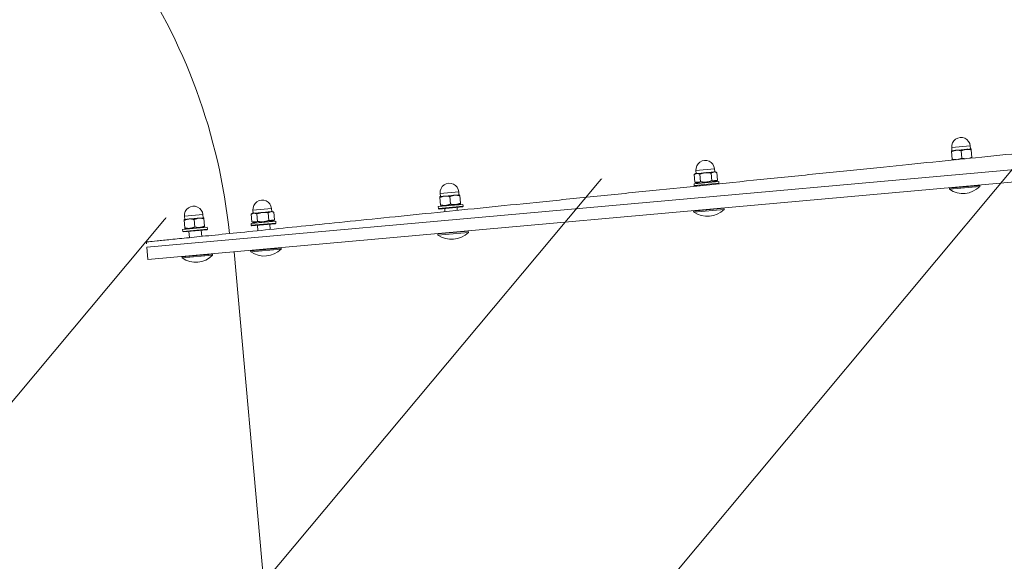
# Model space of a CAD drawing. Header units: feet. Extents: x 7493042 to 7493387, y 5986509 to 5986725.
# Tile 34 of 73: x 7493221.08 to 7493221.876, y 5986660.312 to 5986660.75. Entities that reach past the tile are written whole.
import ezdxf

# ---------------------------------------------------------------- set-up
doc = ezdxf.new("R2010")
doc.units = ezdxf.units.FT
doc.header["$MEASUREMENT"] = 0
for name, color, linetype, lineweight in [('_k_kreskowanie', 250, 'CONTINUOUS', 5), ('_k_urzadzenia', 250, 'CONTINUOUS', 13), ('_k_widok', 7, 'CONTINUOUS', 18), ('_k_wymiar', 7, 'CONTINUOUS', 13), ('_k_ściany', 7, 'CONTINUOUS', 35)]:
    doc.layers.add(name, color=color, linetype=linetype, lineweight=lineweight)
doc.layers.add('_k_niewidoczna', color=72, linetype='CONTINUOUS', lineweight=9, plot=False)
doc.styles.add('GENERATED_STYLE_1', font='MS Gothic.ttf')

# ---------------------------------------------------------------- blocks, each defined once
blk = doc.blocks.new('3009EPZ')
at = {"layer": '_k_niewidoczna', "color": 1, "lineweight": 20, "insert": (-3.165554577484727, -0.2128368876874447), "char_height": 0.24, "width": 11.63444291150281, "attachment_point": 1, "line_spacing_factor": 1.55, "style": 'GENERATED_STYLE_1', "bg_fill": 2}
blk.add_mtext('\\A1;{\\f@MS Gothic|b0|i0|c238|p49;\\C256;\\P\\pi-0.24,l0.24,t0.24,1.2;^I^I3009EPZ\\P\\pi-0.96,l0.96,t0.96,1.2;^I}', dxfattribs=at)
blk = doc.blocks.new('42221')
at = {"layer": '_k_urzadzenia', "lineweight": 13}
for p, q in [((-3.832248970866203, 0.7282663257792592), (-3.832248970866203, 1.638266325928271)), ((-3.822248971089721, 1.638266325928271), (-3.822248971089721, 0.7282663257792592)), ((-3.822248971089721, 0.7282663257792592), (-3.822248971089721, 1.638266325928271)), ((-3.833460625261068, 1.378441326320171), (-3.833460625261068, 1.403091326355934)), ((-3.833460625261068, 1.403091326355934), (-3.832558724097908, 1.403091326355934)), ((-3.832558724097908, 1.378441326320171), (-3.832558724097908, 1.403091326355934)), ((-3.832558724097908, 1.39759645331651), (-3.832248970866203, 1.39759645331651)), ((-3.809440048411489, 1.39876632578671), (-3.803273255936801, 1.39876632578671)), ((-3.80255872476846, 1.394766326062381), (-3.80255872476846, 1.39876632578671)), ((-3.80255872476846, 1.398266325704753), (-3.800058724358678, 1.398266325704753)), ((-3.80255872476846, 1.386766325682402), (-3.80255872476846, 1.394766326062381)), ((-3.800058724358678, 1.38326632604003), (-3.800058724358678, 1.398266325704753)), ((-3.832558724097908, 1.388936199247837), (-3.832248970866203, 1.388936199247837)), ((-3.809440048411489, 1.390766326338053), (-3.803273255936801, 1.390766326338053)), ((-3.80255872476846, 1.382766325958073), (-3.80255872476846, 1.386766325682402)), ((-3.833460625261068, 1.378441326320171), (-3.832558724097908, 1.378441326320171)), ((-3.832558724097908, 1.383936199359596), (-3.832248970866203, 1.383936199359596)), ((-3.810164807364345, 1.382784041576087), (-3.81015457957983, 1.382766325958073)), ((-3.809440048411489, 1.382766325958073), (-3.803273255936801, 1.382766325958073)), ((-3.80255872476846, 1.38326632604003), (-3.800058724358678, 1.38326632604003)), ((-3.833460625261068, 1.170941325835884), (-3.833460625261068, 1.195591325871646)), ((-3.833460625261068, 1.195591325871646), (-3.832558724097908, 1.195591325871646)), ((-3.832558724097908, 1.170941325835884), (-3.832558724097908, 1.195591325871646)), ((-3.832558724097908, 1.188266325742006), (-3.832248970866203, 1.188266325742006)), ((-3.812443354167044, 1.192881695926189), (-3.812058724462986, 1.19326632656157)), ((-3.812058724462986, 1.19326632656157), (-3.812058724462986, 1.173266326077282)), ((-3.812058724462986, 1.19326632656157), (-3.810558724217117, 1.19326632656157)), ((-3.810558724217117, 1.19326632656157), (-3.810558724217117, 1.173266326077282)), ((-3.810558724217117, 1.190566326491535), (-3.809440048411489, 1.192503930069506)), ((-3.809440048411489, 1.192503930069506), (-3.803273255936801, 1.192503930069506)), ((-3.809440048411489, 1.187885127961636), (-3.803273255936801, 1.187885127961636)), ((-3.80255872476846, 1.191266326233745), (-3.803273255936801, 1.192503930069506)), ((-3.80255872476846, 1.190194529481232), (-3.80255872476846, 1.191266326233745)), ((-3.80255872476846, 1.190766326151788), (-3.800058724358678, 1.190766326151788)), ((-3.80255872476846, 1.183266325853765), (-3.80255872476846, 1.190194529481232)), ((-3.800058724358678, 1.175766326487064), (-3.800058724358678, 1.190766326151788)), ((-3.832558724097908, 1.178266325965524), (-3.832248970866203, 1.178266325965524)), ((-3.812618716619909, 1.178266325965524), (-3.812558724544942, 1.178266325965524)), ((-3.812558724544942, 1.173766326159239), (-3.812558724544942, 1.183266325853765)), ((-3.809440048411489, 1.178647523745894), (-3.803273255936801, 1.178647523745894)), ((-3.80255872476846, 1.17633812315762), (-3.80255872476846, 1.183266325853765)), ((-3.833460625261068, 1.170941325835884), (-3.832558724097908, 1.170941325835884)), ((-3.812558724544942, 1.173766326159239), (-3.812058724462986, 1.173266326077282)), ((-3.812058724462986, 1.173266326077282), (-3.810558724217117, 1.173266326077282)), ((-3.810558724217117, 1.175966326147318), (-3.809440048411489, 1.174028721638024)), ((-3.809440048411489, 1.174028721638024), (-3.803273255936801, 1.174028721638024)), ((-3.80255872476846, 1.175266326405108), (-3.803273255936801, 1.174028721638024)), ((-3.80255872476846, 1.175266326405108), (-3.80255872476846, 1.17633812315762)), ((-3.80255872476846, 1.175766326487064), (-3.800058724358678, 1.175766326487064)), ((-3.833460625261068, 0.9634413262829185), (-3.833460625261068, 0.9880913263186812)), ((-3.833460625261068, 0.9880913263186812), (-3.832558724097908, 0.9880913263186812)), ((-3.832558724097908, 0.9634413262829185), (-3.832558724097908, 0.9880913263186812)), ((-3.832558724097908, 0.9825964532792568), (-3.832248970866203, 0.9825964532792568)), ((-3.814988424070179, 0.9807663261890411), (-3.812558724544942, 0.9807663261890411)), ((-3.812558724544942, 0.985266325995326), (-3.812058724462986, 0.9857663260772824)), ((-3.812558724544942, 0.9662663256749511), (-3.812558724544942, 0.985266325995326)), ((-3.812058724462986, 0.9857663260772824), (-3.812058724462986, 0.9657663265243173)), ((-3.812058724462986, 0.9857663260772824), (-3.810558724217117, 0.9857663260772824)), ((-3.810558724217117, 0.9857663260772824), (-3.810558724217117, 0.9657663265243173)), ((-3.810558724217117, 0.983066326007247), (-3.81015457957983, 0.9837663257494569)), ((-3.809440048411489, 0.9837663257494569), (-3.803273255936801, 0.9837663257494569)), ((-3.80255872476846, 0.9797663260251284), (-3.80255872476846, 0.9837663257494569)), ((-3.80255872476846, 0.9832663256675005), (-3.800058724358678, 0.9832663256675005)), ((-3.80255872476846, 0.9717663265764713), (-3.80255872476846, 0.9797663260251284)), ((-3.800058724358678, 0.9682663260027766), (-3.800058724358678, 0.9832663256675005)), ((-3.832558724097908, 0.9775964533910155), (-3.832248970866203, 0.9775964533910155)), ((-3.815108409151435, 0.9707663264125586), (-3.812558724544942, 0.9707663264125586)), ((-3.809440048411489, 0.9757663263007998), (-3.803273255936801, 0.9757663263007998)), ((-3.80255872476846, 0.9677663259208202), (-3.80255872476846, 0.9717663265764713)), ((-3.833460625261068, 0.9634413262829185), (-3.832558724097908, 0.9634413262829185)), ((-3.832558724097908, 0.9689361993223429), (-3.832248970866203, 0.9689361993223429)), ((-3.812558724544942, 0.9662663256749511), (-3.812058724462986, 0.9657663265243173)), ((-3.812058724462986, 0.9657663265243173), (-3.810558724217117, 0.9657663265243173)), ((-3.810558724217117, 0.9684663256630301), (-3.81015457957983, 0.9677663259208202)), ((-3.809440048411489, 0.9677663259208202), (-3.803273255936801, 0.9677663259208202)), ((-3.80255872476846, 0.9682663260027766), (-3.800058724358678, 0.9682663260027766)), ((-3.833460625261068, 0.8115407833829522), (-3.833460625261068, 0.836190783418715)), ((-3.833460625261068, 0.836190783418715), (-3.832558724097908, 0.836190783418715)), ((-3.832558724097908, 0.8115407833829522), (-3.832558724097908, 0.836190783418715)), ((-3.832558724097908, 0.8306959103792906), (-3.832248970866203, 0.8306959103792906)), ((-3.816811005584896, 0.8288657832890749), (-3.812558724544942, 0.8288657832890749)), ((-3.812558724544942, 0.8333657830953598), (-3.812058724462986, 0.8338657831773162)), ((-3.812558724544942, 0.8143657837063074), (-3.812558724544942, 0.8333657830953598)), ((-3.812058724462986, 0.8338657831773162), (-3.812058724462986, 0.813865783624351)), ((-3.812058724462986, 0.8338657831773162), (-3.810558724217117, 0.8338657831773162)), ((-3.810558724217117, 0.8338657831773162), (-3.810558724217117, 0.813865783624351)), ((-3.810558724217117, 0.8311657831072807), (-3.809440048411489, 0.8331033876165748)), ((-3.809440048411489, 0.8331033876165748), (-3.803273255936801, 0.8331033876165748)), ((-3.809440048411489, 0.8284845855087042), (-3.803273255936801, 0.8284845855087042)), ((-3.80255872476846, 0.8318657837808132), (-3.803273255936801, 0.8331033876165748)), ((-3.80255872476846, 0.8307939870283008), (-3.80255872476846, 0.8318657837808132)), ((-3.80255872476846, 0.8313657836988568), (-3.800058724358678, 0.8313657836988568)), ((-3.80255872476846, 0.8238657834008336), (-3.80255872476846, 0.8307939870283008)), ((-3.800058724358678, 0.8163657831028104), (-3.800058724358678, 0.8313657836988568)), ((-3.832558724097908, 0.8220356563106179), (-3.832248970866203, 0.8220356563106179)), ((-3.80255872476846, 0.816937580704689), (-3.80255872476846, 0.8238657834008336)), ((-3.832558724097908, 0.8170356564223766), (-3.832248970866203, 0.8170356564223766)), ((-3.816930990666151, 0.8188657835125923), (-3.812558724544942, 0.8188657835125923)), ((-3.812558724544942, 0.8143657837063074), (-3.812058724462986, 0.813865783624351)), ((-3.812058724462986, 0.813865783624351), (-3.810558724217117, 0.813865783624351)), ((-3.810558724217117, 0.8165657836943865), (-3.809440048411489, 0.8146281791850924)), ((-3.809440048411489, 0.819246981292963), (-3.803273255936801, 0.819246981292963)), ((-3.809440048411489, 0.8146281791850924), (-3.803273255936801, 0.8146281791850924)), ((-3.80255872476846, 0.8158657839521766), (-3.803273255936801, 0.8146281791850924)), ((-3.80255872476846, 0.8158657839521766), (-3.80255872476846, 0.816937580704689)), ((-3.80255872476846, 0.8163657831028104), (-3.800058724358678, 0.8163657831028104)), ((-3.833460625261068, 0.8115407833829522), (-3.832558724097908, 0.8115407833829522)), ((-3.832248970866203, 0.7982663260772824), (-4.572248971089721, 0.7982663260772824)), ((-3.833460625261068, 0.7559413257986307), (-3.833460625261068, 0.7805913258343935)), ((-3.833460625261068, 0.7805913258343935), (-3.832558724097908, 0.7805913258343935)), ((-3.832558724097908, 0.7559413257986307), (-3.832558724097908, 0.7805913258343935)), ((-3.832558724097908, 0.7732663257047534), (-3.832248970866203, 0.7732663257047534)), ((-3.817478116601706, 0.7732663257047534), (-3.812558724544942, 0.7732663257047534)), ((-3.812558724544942, 0.7777663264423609), (-3.812058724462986, 0.7782663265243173)), ((-3.812558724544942, 0.7587663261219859), (-3.812558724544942, 0.7777663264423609)), ((-3.812058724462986, 0.7782663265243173), (-3.812058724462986, 0.7582663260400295)), ((-3.812058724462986, 0.7782663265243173), (-3.810558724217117, 0.7782663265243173)), ((-3.810558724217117, 0.7782663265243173), (-3.810558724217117, 0.7582663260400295)), ((-3.810558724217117, 0.7755663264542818), (-3.81015457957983, 0.7762663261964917)), ((-3.809440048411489, 0.7762663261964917), (-3.803273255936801, 0.7762663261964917)), ((-3.80255872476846, 0.7722663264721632), (-3.80255872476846, 0.7762663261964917)), ((-3.80255872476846, 0.7757663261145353), (-3.800058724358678, 0.7757663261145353)), ((-3.80255872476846, 0.7642663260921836), (-3.80255872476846, 0.7722663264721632)), ((-3.800058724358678, 0.7607663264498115), (-3.800058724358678, 0.7757663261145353)), ((-3.809440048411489, 0.7682663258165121), (-3.803273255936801, 0.7682663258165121)), ((-3.80255872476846, 0.7602663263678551), (-3.80255872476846, 0.7642663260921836)), ((-3.833460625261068, 0.7559413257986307), (-3.832558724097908, 0.7559413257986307)), ((-3.832558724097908, 0.7632663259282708), (-3.832248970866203, 0.7632663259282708)), ((-3.817598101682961, 0.7632663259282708), (-3.812558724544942, 0.7632663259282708)), ((-3.812558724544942, 0.7587663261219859), (-3.812058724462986, 0.7582663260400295)), ((-3.812058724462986, 0.7582663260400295), (-3.810558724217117, 0.7582663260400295)), ((-3.810558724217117, 0.760966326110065), (-3.81015457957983, 0.7602663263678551)), ((-3.809440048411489, 0.7602663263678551), (-3.803273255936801, 0.7602663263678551)), ((-3.80255872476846, 0.7607663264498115), (-3.800058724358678, 0.7607663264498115)), ((-3.822248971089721, 0.7282663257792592), (-3.832248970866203, 0.7282663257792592))]:
    blk.add_line(p, q, dxfattribs=at)
for centre, radius, start, end in [((-3.82292600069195, 0.3192198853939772), 1.246520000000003, 60.68437219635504, 89.31256856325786), ((-3.81873872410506, 1.390766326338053), 0.01920000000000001, 140.0643322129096, 219.9356677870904), ((-3.800058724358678, 1.390766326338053), 0.00750000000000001, 270, 90), ((-3.81873872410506, 1.183266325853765), 0.01920000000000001, 140.0643322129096, 219.9356677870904), ((-3.800058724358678, 1.183266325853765), 0.007500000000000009, 270, 90), ((-3.81873872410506, 0.9757663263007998), 0.01920000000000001, 140.0643322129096, 219.9356677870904), ((-3.800058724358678, 0.9757663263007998), 0.007500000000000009, 270, 90), ((-3.81873872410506, 0.8238657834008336), 0.01920000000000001, 140.0643322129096, 219.9356677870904), ((-3.800058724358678, 0.8238657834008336), 0.00750000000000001, 270, 90), ((-3.82292600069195, 0.3192198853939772), 0.4765200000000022, 60.68437219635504, 89.31256856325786), ((-3.81873872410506, 0.7682663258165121), 0.01920000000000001, 140.0643322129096, 219.9356677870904), ((-3.800058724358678, 0.7682663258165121), 0.007500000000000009, 270, 90), ((-3.822248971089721, 0.3217463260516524), 0.4065199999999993, 89.40371158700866, 90)]:
    blk.add_arc(centre, radius, start, end, dxfattribs=at)
blk.add_open_spline([(-3.818018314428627, 0.7282443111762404), (-3.818018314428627, 0.7282443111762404), (-3.818010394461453, 0.7289043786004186), (-3.817975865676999, 0.7317821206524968), (-3.817949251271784, 0.7340003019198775), (-3.817877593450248, 0.7399724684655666), (-3.817832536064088, 0.7437277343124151), (-3.817727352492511, 0.7524941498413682), (-3.81766723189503, 0.7575048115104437), (-3.817538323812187, 0.7682484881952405), (-3.817463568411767, 0.7744787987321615), (-3.817294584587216, 0.7885625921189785), (-3.817200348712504, 0.796416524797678), (-3.81699628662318, 0.8134238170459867), (-3.816886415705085, 0.8225808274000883), (-3.816657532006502, 0.8416567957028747), (-3.81653852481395, 0.8515753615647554), (-3.816300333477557, 0.8714270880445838), (-3.816170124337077, 0.8822791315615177), (-3.815892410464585, 0.9054248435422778), (-3.815744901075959, 0.9177188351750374), (-3.815439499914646, 0.9431720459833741), (-3.815281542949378, 0.9563367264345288), (-3.814963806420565, 0.9828181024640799), (-3.814804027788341, 0.9961345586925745), (-3.814492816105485, 1.022072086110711), (-3.814326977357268, 1.035893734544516), (-3.813982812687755, 1.064577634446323), (-3.813804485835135, 1.079440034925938), (-3.813444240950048, 1.109464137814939), (-3.813262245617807, 1.124632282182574), (-3.812904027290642, 1.154487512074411), (-3.812727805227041, 1.169174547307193), (-3.812390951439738, 1.197249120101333), (-3.812214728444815, 1.211936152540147), (-3.81185651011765, 1.241791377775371), (-3.811674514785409, 1.256959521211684), (-3.811314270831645, 1.286983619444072), (-3.811135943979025, 1.301846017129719), (-3.810791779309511, 1.330529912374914), (-3.810625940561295, 1.344351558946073), (-3.810314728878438, 1.370289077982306), (-3.810154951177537, 1.383605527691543), (-3.809837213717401, 1.410086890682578), (-3.809679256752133, 1.423251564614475), (-3.809373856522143, 1.448704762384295), (-3.809226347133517, 1.460998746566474), (-3.808948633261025, 1.484144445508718), (-3.808818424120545, 1.494996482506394), (-3.808580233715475, 1.514848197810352), (-3.8084612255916, 1.524766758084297), (-3.808232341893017, 1.543842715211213), (-3.808122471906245, 1.552999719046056), (-3.807918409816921, 1.570007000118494), (-3.807824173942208, 1.577860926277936), (-3.807655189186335, 1.591944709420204), (-3.807580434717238, 1.59817501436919), (-3.807451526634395, 1.608918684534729), (-3.807391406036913, 1.613929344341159), (-3.807286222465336, 1.622695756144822), (-3.807241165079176, 1.626451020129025), (-3.80716950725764, 1.632423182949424), (-3.807142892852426, 1.634641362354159), (-3.807108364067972, 1.637519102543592), (-3.807100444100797, 1.638179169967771), (-3.807100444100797, 1.638179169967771)], degree=3, knots=[134.7676199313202, 134.7676199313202, 134.7676199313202, 134.7676199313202, 138.9791061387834, 138.9791061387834, 143.1905923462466, 143.1905923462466, 147.4020785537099, 147.4020785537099, 151.6135647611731, 151.6135647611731, 155.8250534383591, 155.8250534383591, 160.0365421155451, 160.0365421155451, 164.2480307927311, 164.2480307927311, 168.4595194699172, 168.4595194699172, 172.6710091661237, 172.6710091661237, 176.8824988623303, 176.8824988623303, 181.0939885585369, 181.0939885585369, 185.3054782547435, 185.3054782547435, 189.516967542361, 189.516967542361, 193.7284568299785, 193.7284568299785, 197.939946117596, 197.939946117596, 202.1514354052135, 202.1514354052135, 206.3629240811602, 206.3629240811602, 210.5744127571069, 210.5744127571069, 214.7859014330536, 214.7859014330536, 218.9973901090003, 218.9973901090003, 223.208877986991, 223.208877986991, 227.4203658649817, 227.4203658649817, 231.6318537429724, 231.6318537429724, 235.8433416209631, 235.8433416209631, 240.0548290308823, 240.0548290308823, 244.2663164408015, 244.2663164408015, 248.4778038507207, 248.4778038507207, 252.6892912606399, 252.6892912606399, 256.90077841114, 256.90077841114, 261.1122655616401, 261.1122655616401, 265.3237527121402, 265.3237527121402, 269.5352398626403, 269.5352398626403, 269.5352398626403, 269.5352398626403], dxfattribs=at)
for points, weights in [([(-3.810039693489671, 1.39321147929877), (-3.809871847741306, 1.39206172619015), (-3.809440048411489, 1.390766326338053)], [1.064116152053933, 1.04535554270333, 1]), ([(-3.809440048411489, 1.39876632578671), (-3.809824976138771, 1.397611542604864), (-3.80999930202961, 1.396577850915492)], [1, 1.040234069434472, 1.059540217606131]), ([(-3.809973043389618, 1.39876632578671), (-3.809797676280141, 1.39876632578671), (-3.809440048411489, 1.39876632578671)], [1.056586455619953, 1.037274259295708, 1]), ([(-3.80255872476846, 1.394766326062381), (-3.80255872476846, 1.396622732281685), (-3.803273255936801, 1.39876632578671)], [1, 1.037954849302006, 1]), ([(-3.803273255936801, 1.39876632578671), (-3.80255872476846, 1.39876632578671), (-3.80255872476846, 1.39876632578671)], [1, 1.037954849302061, 1]), ([(-3.803273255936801, 1.390766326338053), (-3.80255872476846, 1.392909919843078), (-3.80255872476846, 1.394766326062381)], [1, 1.037954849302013, 1]), ([(-3.810126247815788, 1.385997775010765), (-3.81001565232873, 1.384493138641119), (-3.809440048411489, 1.382766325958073)], [1.07405613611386, 1.061387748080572, 1]), ([(-3.809440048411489, 1.390766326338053), (-3.80996971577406, 1.389177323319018), (-3.810104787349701, 1.387786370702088)], [1, 1.056213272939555, 1.071574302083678]), ([(-3.80255872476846, 1.386766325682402), (-3.80255872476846, 1.388622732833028), (-3.803273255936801, 1.390766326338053)], [1, 1.037954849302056, 1]), ([(-3.803273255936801, 1.382766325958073), (-3.80255872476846, 1.384909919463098), (-3.80255872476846, 1.386766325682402)], [1, 1.037954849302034, 1]), ([(-3.809440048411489, 1.382766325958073), (-3.81015457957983, 1.382766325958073), (-3.81015457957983, 1.382766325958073)], [1, 1.077350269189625, 1.077350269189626]), ([(-3.80255872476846, 1.382766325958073), (-3.80255872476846, 1.382766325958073), (-3.803273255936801, 1.382766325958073)], [1, 1.037954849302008, 1]), ([(-3.809440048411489, 1.192503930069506), (-3.81077338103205, 1.190194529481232), (-3.809440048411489, 1.187885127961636)], [1, 1.154700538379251, 1]), ([(-3.809440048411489, 1.187885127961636), (-3.810773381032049, 1.183266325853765), (-3.809440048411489, 1.178647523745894)], [1, 1.154700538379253, 1]), ([(-3.80255872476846, 1.190194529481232), (-3.80255872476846, 1.191266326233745), (-3.803273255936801, 1.192503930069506)], [1, 1.03795484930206, 1]), ([(-3.803273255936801, 1.187885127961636), (-3.80255872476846, 1.18912273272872), (-3.80255872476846, 1.190194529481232)], [1, 1.037954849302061, 1]), ([(-3.80255872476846, 1.183266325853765), (-3.80255872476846, 1.18540991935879), (-3.803273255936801, 1.187885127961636)], [1, 1.037954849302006, 1]), ([(-3.809440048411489, 1.178647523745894), (-3.810773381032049, 1.17633812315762), (-3.809440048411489, 1.174028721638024)], [1, 1.154700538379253, 1]), ([(-3.803273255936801, 1.178647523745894), (-3.80255872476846, 1.18112273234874), (-3.80255872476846, 1.183266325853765)], [1, 1.037954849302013, 1]), ([(-3.80255872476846, 1.17633812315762), (-3.80255872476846, 1.177409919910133), (-3.803273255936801, 1.178647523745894)], [1, 1.037954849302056, 1]), ([(-3.803273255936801, 1.174028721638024), (-3.80255872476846, 1.175266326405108), (-3.80255872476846, 1.17633812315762)], [1, 1.037954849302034, 1]), ([(-3.81015457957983, 0.983766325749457), (-3.81015457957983, 0.983766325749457), (-3.809440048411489, 0.9837663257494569)], [1.077350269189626, 1.077350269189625, 1]), ([(-3.809440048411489, 0.9837663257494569), (-3.81077338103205, 0.9797663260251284), (-3.809440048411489, 0.9757663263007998)], [1, 1.154700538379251, 1]), ([(-3.80255872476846, 0.9797663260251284), (-3.80255872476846, 0.981622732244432), (-3.803273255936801, 0.9837663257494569)], [1, 1.03795484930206, 1]), ([(-3.803273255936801, 0.9837663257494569), (-3.80255872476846, 0.9837663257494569), (-3.80255872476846, 0.9837663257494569)], [1, 1.03795484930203, 1]), ([(-3.803273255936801, 0.9757663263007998), (-3.80255872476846, 0.9779099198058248), (-3.80255872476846, 0.9797663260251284)], [1, 1.037954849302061, 1]), ([(-3.809440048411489, 0.9757663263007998), (-3.810773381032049, 0.9717663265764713), (-3.809440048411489, 0.9677663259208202)], [1, 1.154700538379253, 1]), ([(-3.80255872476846, 0.9717663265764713), (-3.80255872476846, 0.9736227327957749), (-3.803273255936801, 0.9757663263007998)], [1, 1.037954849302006, 1]), ([(-3.803273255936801, 0.9677663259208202), (-3.80255872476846, 0.9699099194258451), (-3.80255872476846, 0.9717663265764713)], [1, 1.037954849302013, 1]), ([(-3.809440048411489, 0.9677663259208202), (-3.81015457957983, 0.9677663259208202), (-3.81015457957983, 0.9677663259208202)], [1, 1.077350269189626, 1.077350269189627]), ([(-3.80255872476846, 0.9677663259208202), (-3.80255872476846, 0.9677663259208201), (-3.803273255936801, 0.9677663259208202)], [1, 1.037954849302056, 1]), ([(-3.809440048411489, 0.8331033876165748), (-3.810773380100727, 0.8307939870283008), (-3.809440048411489, 0.8284845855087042)], [1, 1.154700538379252, 1]), ([(-3.809440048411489, 0.8284845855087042), (-3.81077338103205, 0.8238657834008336), (-3.809440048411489, 0.819246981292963)], [1, 1.154700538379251, 1]), ([(-3.80255872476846, 0.8307939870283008), (-3.80255872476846, 0.8318657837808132), (-3.803273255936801, 0.8331033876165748)], [1, 1.037954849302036, 1]), ([(-3.803273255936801, 0.8284845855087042), (-3.80255872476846, 0.8297221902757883), (-3.80255872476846, 0.8307939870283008)], [1, 1.03795484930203, 1]), ([(-3.80255872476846, 0.8238657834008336), (-3.80255872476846, 0.8260093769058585), (-3.803273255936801, 0.8284845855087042)], [1, 1.03795484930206, 1]), ([(-3.803273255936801, 0.819246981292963), (-3.80255872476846, 0.8217221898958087), (-3.80255872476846, 0.8238657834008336)], [1, 1.037954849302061, 1]), ([(-3.809440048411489, 0.819246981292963), (-3.810773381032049, 0.816937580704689), (-3.809440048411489, 0.8146281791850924)], [1, 1.154700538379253, 1]), ([(-3.80255872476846, 0.816937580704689), (-3.80255872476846, 0.8180093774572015), (-3.803273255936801, 0.819246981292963)], [1, 1.037954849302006, 1]), ([(-3.803273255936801, 0.8146281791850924), (-3.80255872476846, 0.8158657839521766), (-3.80255872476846, 0.816937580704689)], [1, 1.037954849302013, 1]), ([(-3.810154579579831, 0.7762663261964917), (-3.810154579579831, 0.7762663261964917), (-3.809440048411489, 0.7762663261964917)], [1.077350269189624, 1.077350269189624, 1]), ([(-3.809440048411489, 0.7762663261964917), (-3.810773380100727, 0.7722663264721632), (-3.809440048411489, 0.7682663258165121)], [1, 1.154700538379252, 1]), ([(-3.80255872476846, 0.7722663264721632), (-3.80255872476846, 0.7741227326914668), (-3.803273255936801, 0.7762663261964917)], [1, 1.037954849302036, 1]), ([(-3.803273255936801, 0.7762663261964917), (-3.80255872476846, 0.7762663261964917), (-3.80255872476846, 0.7762663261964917)], [1, 1.03795484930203, 1]), ([(-3.803273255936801, 0.7682663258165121), (-3.80255872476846, 0.770409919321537), (-3.80255872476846, 0.7722663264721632)], [1, 1.03795484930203, 1]), ([(-3.809440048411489, 0.7682663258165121), (-3.81077338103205, 0.7642663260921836), (-3.809440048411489, 0.7602663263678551)], [1, 1.154700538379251, 1]), ([(-3.80255872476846, 0.7642663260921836), (-3.80255872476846, 0.7661227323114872), (-3.803273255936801, 0.7682663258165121)], [1, 1.03795484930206, 1]), ([(-3.803273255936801, 0.7602663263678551), (-3.80255872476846, 0.76240991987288), (-3.80255872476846, 0.7642663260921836)], [1, 1.037954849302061, 1]), ([(-3.809440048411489, 0.7602663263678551), (-3.81015457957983, 0.7602663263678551), (-3.81015457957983, 0.7602663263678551)], [1, 1.077350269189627, 1.077350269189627]), ([(-3.80255872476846, 0.7602663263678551), (-3.80255872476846, 0.7602663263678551), (-3.803273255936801, 0.7602663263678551)], [1, 1.037954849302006, 1])]:
    blk.add_rational_spline(points, weights, degree=2, dxfattribs=at)
blk = doc.blocks.new('PZ')
at = {"layer": '_k_kreskowanie'}
h = blk.add_hatch(dxfattribs=at)
h.set_pattern_fill('ANSI31', color=30, scale=2)
h.set_pattern_definition([(44.99999999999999, (0, 9.999999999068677), (-0.1767766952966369, 0.1767766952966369), [])])
h.paths.add_polyline_path([(0, 0), (-10.00000000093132, -9.313225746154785e-10), (-10, -8), (0, -8.000000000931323)])
at = {"layer": '_k_wymiar'}
blk.add_blockref('3009EPZ', (-4.874138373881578, -2.223998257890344), dxfattribs=at)
at = {"layer": '_k_wymiar', "xscale": -1, "rotation": 270}
blk.add_blockref('42221', (-3.302318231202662, -0.2372885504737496), dxfattribs=at)
blk = doc.blocks.new('dz_89')
at = {"layer": '_k_widok', "true_color": 0x727430, "transparency": 33554483}
h = blk.add_hatch(color=67, dxfattribs=at)
h.dxf.hatch_style = 1
edge = h.paths.add_edge_path()
edge.add_line((12.70902155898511, 26.38064855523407), (7.709021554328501, 26.38064852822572))
edge.add_line((7.709021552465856, 26.38064852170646), (7.70902153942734, 37.78064853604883))
edge.add_line((7.709021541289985, 37.78064853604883), (6.369776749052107, 37.78064852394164))
edge.add_line((6.369776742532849, 37.78064853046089), (5.615883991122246, 14.49525390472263))
edge.add_line((5.615883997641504, 14.49525390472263), (18.80389758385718, 14.91181113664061))
edge.add_line((18.80389758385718, 14.91181113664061), (15.54272840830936, 18.68720442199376))
edge.add_arc((24.35910540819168, 26.30271166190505), 11.65008386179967, 180.0006461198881, 220.8201588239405, ccw=False)
edge.add_line((12.70902155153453, 26.3025802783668), (12.70902155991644, 26.38064854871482))
h.paths.add_polyline_path([(40.3690215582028, 42.12779145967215), (6.460092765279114, 40.54843281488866), (6.369776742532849, 37.78064853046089), (20.17902156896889, 37.78064855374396), (20.17902156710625, 39.05064855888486), (40.38900848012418, 39.05064853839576)])
h.paths.add_polyline_path([(40.3890215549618, 27.15064852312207), (32.28902155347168, 27.15064854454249), (32.28902156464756, 24.75064854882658), (31.12902155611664, 24.75064853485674), (31.12902154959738, 22.41511134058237), (31.24902159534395, 22.41511131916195), (31.24902155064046, 18.7951111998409), (31.12902157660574, 18.79511121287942), (31.12902157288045, 17.37511119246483), (37.4009747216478, 17.37511119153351)], flags=16)
edge = h.paths.add_edge_path()
edge.add_line((28.96902152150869, 24.75064853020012), (18.20161191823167, 24.75064854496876))
edge.add_arc((24.35902610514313, 26.30268215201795), 6.350004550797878, 194.1472389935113, 220.8203165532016)
edge.add_line((19.55357563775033, 22.15175411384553), (19.67721045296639, 22.00862444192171))
edge.add_line((19.67721045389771, 22.00862444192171), (22.76096443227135, 18.72709242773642))
edge.add_arc((26.92873122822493, 24.47511123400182), 7.100000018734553, 234.0549274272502, 269.9999999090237)
edge.add_line((26.92873121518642, 17.37511121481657), (28.9690215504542, 17.37511119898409))
edge.add_line((28.96902155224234, 17.37511119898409), (28.96902155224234, 18.79511121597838))
edge.add_line((28.96902155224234, 18.79511121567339), (28.8490215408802, 18.79511121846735))
edge.add_line((28.84902154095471, 18.79511121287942), (28.84902155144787, 22.4151113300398))
edge.add_line((28.84902155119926, 22.4151113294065), (28.96902152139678, 22.41511132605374))
edge.add_line((28.9690215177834, 22.41511132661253), (28.96902151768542, 24.75064853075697))
edge = h.paths.add_edge_path()
edge.add_arc((13.99827481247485, 10.76081904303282), 6.350176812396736, 359.9259715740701, 400.8197376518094)
edge.add_line((18.80389758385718, 14.91181113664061), (5.609941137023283, 14.49506619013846))
edge.add_line((5.60994113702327, 14.49506619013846), (5.005610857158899, -5.566441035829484))
edge.add_line((5.005610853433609, -5.566441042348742), (4.94169659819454, -30.1910327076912))
edge.add_line((4.94169660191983, -30.19103270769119), (-10.95257287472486, -30.01103900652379))
edge.add_line((-10.95257287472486, -30.01103900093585), (-7.97976715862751, -62.86399820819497))
edge.add_line((-7.979767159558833, -62.86399821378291), (26.62697393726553, -58.20511747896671))
edge.add_line((26.62697393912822, -58.20511747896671), (32.59135868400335, -54.96423566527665))
edge.add_line((32.59135868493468, -54.96423566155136), (40.39575607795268, -43.59466002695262))
edge.add_line((40.39575607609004, -43.59466002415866), (36.09191652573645, -43.96657251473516))
edge.add_line((36.09191652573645, -43.96657251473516), (27.13389821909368, -44.82471283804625))
edge.add_line((27.13389822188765, -44.82471284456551), (21.40663926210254, -45.45580032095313))
edge.add_line((21.40663925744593, -45.45580031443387), (21.76153076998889, -48.25727015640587))
edge.add_line((21.76153076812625, -48.25727016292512), (13.38419240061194, -49.23040239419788))
edge.add_line((13.3841924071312, -49.23040239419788), (13.21135381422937, -47.69499205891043))
edge.add_line((13.2113538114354, -47.69499205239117), (7.145014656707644, -48.46539149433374))
edge.add_line((7.145014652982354, -48.465391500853), (4.158830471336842, -45.61260267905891))
edge.add_line((4.158830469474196, -45.61260267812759), (3.796435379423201, -42.43696575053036))
edge.add_line((3.796435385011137, -42.43696574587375), (5.607288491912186, -40.02250703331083))
edge.add_line((5.607288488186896, -40.02250703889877), (4.50924433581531, -31.20987534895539))
edge.add_line((4.509244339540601, -31.20987534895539), (7.406442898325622, -30.84037367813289))
edge.add_line((7.406442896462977, -30.84037367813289), (7.354475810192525, -25.59051912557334))
edge.add_line((7.354475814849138, -25.59051912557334), (13.5241225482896, -24.89589675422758))
edge.add_line((13.52412253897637, -24.89589675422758), (20.14724967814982, -24.10867510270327))
edge.add_line((20.14724967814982, -24.10867509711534), (20.30905911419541, -19.73186123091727))
edge.add_line((20.30905912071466, -19.73186123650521), (20.34844632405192, 10.75261436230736))
edge = h.paths.add_edge_path(flags=16)
edge.add_line((13.01895449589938, -13.43925650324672), (8.439511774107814, -13.33923487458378))
edge.add_line((8.439511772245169, -13.33923487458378), (8.26644729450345, -8.383656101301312))
edge.add_line((8.266447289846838, -8.38365610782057), (6.891811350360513, -8.398121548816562))
edge.add_line((6.891811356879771, -8.398121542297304), (6.954738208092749, 13.77454660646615))
edge.add_line((6.954738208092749, 13.77454659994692), (18.00234881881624, 13.77454662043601))
edge.add_line((18.00234881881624, 13.77454662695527), (17.97982610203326, -3.657293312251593))
edge.add_line((17.97982610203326, -3.657293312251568), (18.8359501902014, -3.658067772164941))
edge.add_line((18.83595019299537, -3.658067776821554), (18.83470074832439, -5.039304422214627))
edge.add_line((18.83470074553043, -5.039304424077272), (17.97804198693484, -5.038197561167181))
edge.add_line((17.9780419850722, -5.038197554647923), (17.97385397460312, -8.27958876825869))
edge.add_line((17.97385397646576, -8.27958876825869), (19.77666913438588, -8.506651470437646))
edge.add_line((19.77666913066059, -8.506651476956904), (19.72751823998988, -11.4468528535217))
edge.add_line((19.72751823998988, -11.4468528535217), (18.06569280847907, -11.46519165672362))
edge.add_line((18.06569281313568, -11.46519165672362), (18.02478807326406, -13.3749892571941))
edge.add_line((18.02478807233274, -13.3749892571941), (18.31841797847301, -13.48052910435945))
edge.add_line((18.31841797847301, -13.48052909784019), (18.31391199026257, -14.5805194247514))
edge.add_line((18.31391198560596, -14.58051943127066), (20.31551771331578, -14.58310556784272))
edge.add_line((20.3155177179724, -14.58310556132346), (20.31293363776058, -16.58310389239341))
edge.add_line((20.31293363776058, -16.58310389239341), (18.31071343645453, -16.58051694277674))
edge.add_line((18.31071343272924, -16.58051694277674), (18.30203254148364, -17.48049553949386))
edge.add_line((18.30203254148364, -17.48049553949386), (14.30206610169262, -17.46411012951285))
edge.add_line((14.30206610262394, -17.46411012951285), (14.31845152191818, -13.46414370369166))
edge.add_line((14.31845152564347, -13.46414370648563), (13.0189544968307, -13.43925650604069))
edge = h.paths.add_edge_path()
edge.add_line((70.70547728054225, -22.95664114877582), (71.4472457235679, -22.85710347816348))
edge.add_line((71.44724573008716, -22.85710347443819), (69.8489759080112, 11.45785041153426))
edge.add_line((69.8489759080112, 11.45785041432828), (26.86243700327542, 9.455688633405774))
edge.add_arc((32.74163792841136, 5.475111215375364), 7.100000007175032, 145.8996048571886, 179.9259717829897)
edge.add_line((25.64164385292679, 5.484284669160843), (25.62778908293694, -5.238872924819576))
edge.add_line((25.62778907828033, -5.238872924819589), (25.60720499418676, -21.17032181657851))
edge.add_line((25.60720499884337, -21.17032181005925), (27.299590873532, -23.25855136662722))
edge.add_line((27.29959087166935, -23.25855137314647), (27.12347947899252, -23.27948386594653))
edge.add_line((27.12347947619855, -23.27948385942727), (27.71707911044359, -26.05621343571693))
edge.add_line((27.71707911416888, -26.05621344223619), (29.53703548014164, -27.82601317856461))
edge.add_line((29.53703548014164, -27.82601317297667), (29.60346308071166, -27.82848015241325))
edge.add_line((29.6034630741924, -27.82848015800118), (36.52562348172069, -27.13329647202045))
edge.add_line((36.5256234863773, -27.13329646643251), (36.26258692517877, -25.0899024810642))
edge.add_line((36.26258692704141, -25.08990248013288), (36.07831178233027, -24.66276939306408))
edge.add_line((36.07831178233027, -24.66276939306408), (35.15574125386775, -23.36763865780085))
edge.add_line((35.15574125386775, -23.36763865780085), (35.00444155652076, -22.59148895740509))
edge.add_line((35.00444155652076, -22.59148896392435), (39.10632897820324, -22.11164607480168))
edge.add_line((39.10632897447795, -22.11164606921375), (39.20411890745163, -22.94759307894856))
edge.add_line((39.20411891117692, -22.94759307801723), (38.26454920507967, -25.0741886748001))
edge.add_line((38.26454920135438, -25.07418867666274), (38.50228764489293, -26.89560536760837))
edge.add_line((38.50228764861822, -26.89560536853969), (39.51359771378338, -26.79456247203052))
edge.add_line((39.51359771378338, -26.79456247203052), (41.05788775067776, -26.64026801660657))
edge.add_line((41.05788775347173, -26.6402680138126), (43.63170448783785, -26.38311060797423))
edge.add_line((43.63170448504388, -26.38311060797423), (44.91861283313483, -26.25453190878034))
edge.add_line((44.91861282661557, -26.25453191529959), (47.49242954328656, -25.99737448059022))
edge.add_line((47.49242954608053, -25.99737447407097), (49.95831791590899, -25.73115457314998))
edge.add_line((49.95831791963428, -25.73115457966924), (52.31213912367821, -25.45632046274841))
edge.add_line((52.31213912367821, -25.45632045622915), (58.19669211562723, -24.76923523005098))
edge.add_line((58.19669211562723, -24.76923523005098), (59.37360269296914, -24.63181821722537))
edge.add_line((59.37360268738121, -24.63181822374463), (60.55051330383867, -24.49440115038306))
edge.add_line((60.55051330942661, -24.49440114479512), (60.21025393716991, -21.28603019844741))
edge.add_line((60.21025393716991, -21.28603020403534), (62.11008556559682, -21.05637871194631))
edge.add_line((62.11008556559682, -21.05637870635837), (62.42622630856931, -24.13022891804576))
edge.add_line((62.42622630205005, -24.13022891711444), (64.211544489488, -25.36733802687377))
edge.add_line((64.21154449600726, -25.36733802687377), (70.90926426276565, -24.47528995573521))
edge.add_line((70.90926425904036, -24.47528996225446), (70.70547728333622, -22.95664114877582))
h.paths.add_polyline_path([(43.90902158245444, 33.17064851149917), (43.40902154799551, 33.17064852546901)], flags=17)
h.paths.add_polyline_path([(51.80902156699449, 33.17064855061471), (52.30902153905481, 33.17064853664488), (52.25776074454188, 33.17064853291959)], flags=17)
h.paths.add_polyline_path([(51.60902157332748, 31.97064854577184), (51.10902157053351, 31.97064853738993)], flags=17)
h.paths.add_polyline_path([(50.40902157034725, 31.97064852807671), (50.90902157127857, 31.970648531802)], flags=17)
h.paths.add_polyline_path([(49.70902156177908, 31.97064853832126), (50.20902156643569, 31.9706485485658)], flags=17)
h.paths.add_polyline_path([(49.50902157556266, 33.17064853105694), (49.00902156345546, 34.88798305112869)], flags=17)
h.paths.add_polyline_path([(48.30902154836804, 31.97064854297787), (48.80902156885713, 31.97064854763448)], flags=17)
h.paths.add_polyline_path([(48.10902155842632, 31.97064852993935), (47.60902157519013, 31.97064853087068)], flags=17)
h.paths.add_polyline_path([(47.40902157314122, 31.97064854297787), (46.90902157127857, 31.9706485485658)], flags=17)
h.paths.add_polyline_path([(46.20902156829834, 33.17064854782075), (46.70902156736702, 33.17064852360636)], flags=17)
h.paths.add_polyline_path([(46.00902155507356, 31.97064852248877), (45.50902155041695, 31.97064853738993)], flags=17)
h.paths.add_polyline_path([(45.30902156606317, 31.9706485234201), (44.80902154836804, 31.97064851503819)], flags=17)
h.paths.add_polyline_path([(44.60902157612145, 31.97064851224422), (44.109021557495, 31.97064851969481)], flags=17)
h.paths.add_polyline_path([(53.10176307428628, 26.89891276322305), (52.6837246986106, 34.88798304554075), (62.67006255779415, 35.41053103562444), (63.08810090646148, 27.421460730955)], flags=16)
edge = h.paths.add_edge_path()
edge.add_line((42.96902156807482, 26.89891279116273), (42.96902155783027, 27.8306485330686))
edge.add_line((42.96902155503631, 27.83064852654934), (40.38902156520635, 27.83064852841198))
edge.add_line((40.38902156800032, 27.83064853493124), (40.38902156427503, 27.17064853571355))
edge.add_line((40.38902156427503, 27.17064853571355), (37.4009747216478, 17.37511119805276))
edge.add_line((37.4009747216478, 17.37511119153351), (37.4009747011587, 12.57511119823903))
edge.add_line((37.4009747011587, 12.57511120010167), (32.74163790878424, 12.57511120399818))
edge.add_arc((32.74163790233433, 5.475111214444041), 7.099999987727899, 90.00000000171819, 145.8996045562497)
edge.add_line((26.86243701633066, 9.455688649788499), (69.8489759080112, 11.45785041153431))
edge.add_line((69.8489759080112, 11.45785041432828), (68.35975570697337, 43.43150139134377))
edge.add_line((68.3597557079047, 43.43150139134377), (40.36902155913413, 42.12779145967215))
edge.add_line((40.3690215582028, 42.12779145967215), (40.38902154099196, 39.05064854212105))
edge.add_line((40.38902154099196, 39.05064854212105), (40.38902155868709, 36.79064854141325))
edge.add_line((40.38902155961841, 36.79064854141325), (42.98902157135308, 36.79064853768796))
edge.add_line((42.98902156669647, 36.7906485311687), (42.98902155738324, 34.88798305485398))
edge.add_line((42.98902155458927, 34.88798305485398), (52.68372470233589, 34.88798305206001))
edge.add_line((52.68372470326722, 34.88798305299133), (53.10176307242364, 26.89891277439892))
edge.add_line((53.10176307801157, 26.8989127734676), (42.96902156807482, 26.89891278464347))
at = {"layer": '_k_widok', "rotation": 2.995343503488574}
blk.add_blockref('PZ', (62.81248085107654, 35.40524195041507), dxfattribs=at)
blk = doc.blocks.new('st_arch')
at = {"layer": '_k_kreskowanie'}
h = blk.add_hatch(dxfattribs=at)
h.set_pattern_fill('ANSI37', color=251, scale=1.5)
h.set_pattern_definition([(45, (0, 0), (-0.1325825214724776, 0.1325825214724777), []), (135, (0, 0), (-0.1325825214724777, -0.1325825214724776), [])])
h.paths.add_polyline_path([(-3.651893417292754, -0.1649241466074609, 0.1831310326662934), (-4.930936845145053, 1.732734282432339), (-7.999900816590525, 1.451194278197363), (-7.281507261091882, -6.544039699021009, 0.1004428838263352), (-5.454968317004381, -6.373939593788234, 0.2309915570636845), (-3.621269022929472, -4.319969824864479, 0.1038149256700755)])

msp = doc.modelspace()

# ---------------------------------------------------------------- block references
at = {"layer": '_k_ściany', "color": 4, "xscale": 11.74033149, "yscale": 11.74033149, "zscale": 11.74033149, "rotation": 270}
msp.add_blockref('st_arch', (7493229.551674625, 5986601.524765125), dxfattribs=at)

# ---------------------------------------------------------------- next in the draw order: block references
at = {"layer": '_k_ściany', "rotation": 2.126854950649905}
msp.add_blockref('dz_89', (7493161.928738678, 5986627.126837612), dxfattribs=at)

doc.saveas('drawing.dxf')
